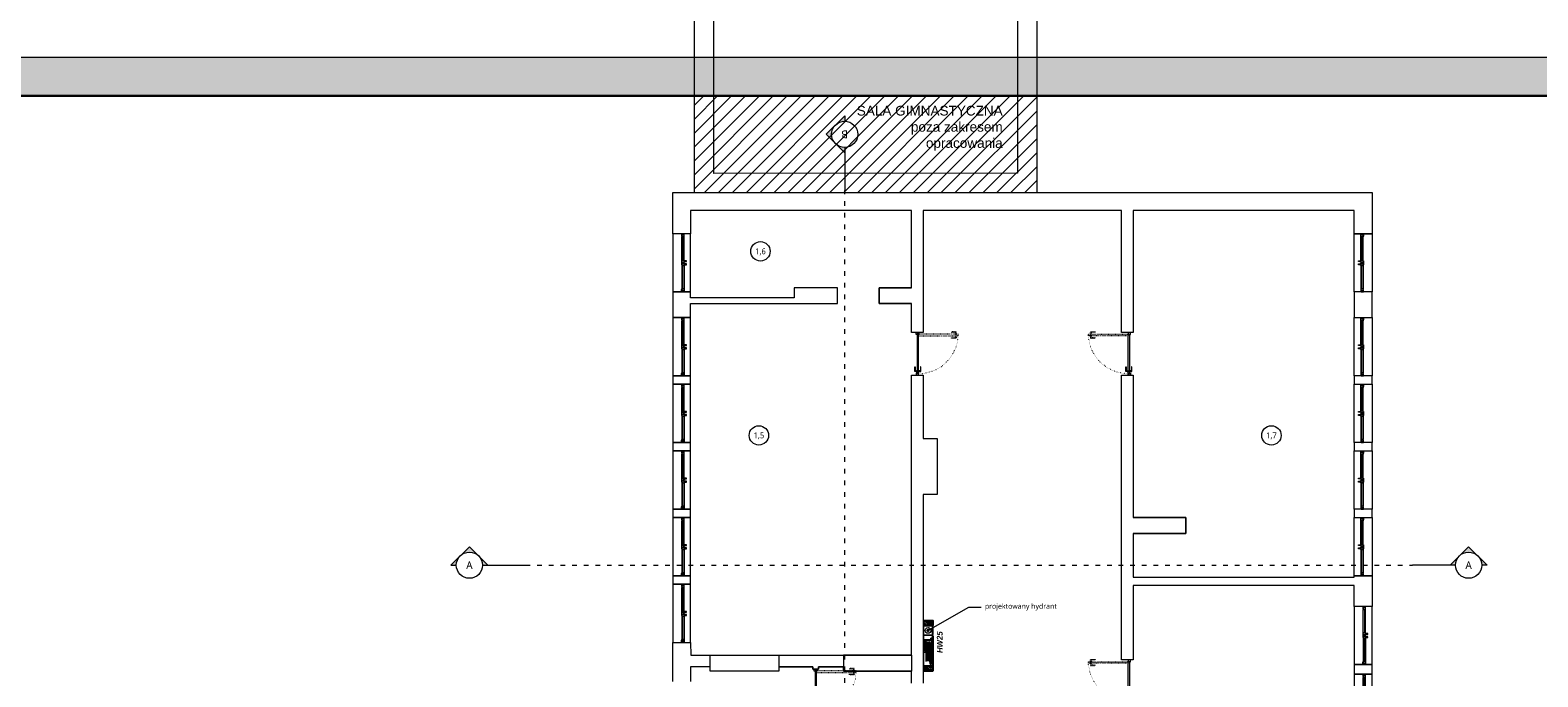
# Model space of a CAD drawing. Header units: millimetres. Extents: x 80301 to 146489, y -78581 to -28273.
# Tile 33 of 135: x 97584 to 101474, y -63934 to -62266. Entities that reach past the tile are written whole.
import ezdxf
from ezdxf import colors
from ezdxf.entities.mleader import LeaderData, LeaderLine
from ezdxf.enums import TextEntityAlignment as Align
from ezdxf.math import Vec2, Vec3

# ---------------------------------------------------------------- set-up
doc = ezdxf.new("R2010")
doc.units = ezdxf.units.MM
doc.linetypes.add('ACAD_ISO03W100', pattern=[30, 12, -18])
doc.linetypes.add('ACAD_ISO07W100', pattern=[3, 0, -3])
doc.layers.get('0').update_dxf_attribs({"lineweight": 0})
for name, color, linetype, lineweight, true_color in [('A-instalacje.ART', 7, 'Continuous', 30, 0xd60000), ('A-opis.ART', 7, 'Continuous', 0, 0x000000), ('A-przekrycieram.ART', 7, 'Continuous', 0, 0xffffff), ('A-wyposażenie.ART', 7, 'Continuous', 0, 0x000000), ('instalacje_arch', 7, 'Continuous', 30, 0xd60000), ('wypełnienie 2', 7, 'Continuous', 0, 0x363636)]:
    doc.layers.add(name, color=color, linetype=linetype, lineweight=lineweight, true_color=true_color)
for name, color, linetype, lineweight in [('A-opisram.ART', 250, 'Continuous', 0), ('OPIS', 4, 'Continuous', 9), ('opis..KF', 250, 'Continuous', 15), ('stolarka_arch', 250, 'Continuous', 5), ('ściana pro..KF', 222, 'Continuous', 30), ('ściany ist..KF', 61, 'Continuous', 5)]:
    doc.layers.add(name, color=color, linetype=linetype, lineweight=lineweight)
doc.layers.add('A-pomocram.ART', color=254, linetype='Continuous', lineweight=0, plot=False)
doc.styles.add('ARCH', font='segoeuil.ttf')
doc.styles.get("Standard").update_dxf_attribs({"font": 'arial.ttf'})

# ---------------------------------------------------------------- blocks, each defined once
blk = doc.blocks.new('*U648')
at = {"layer": 'stolarka_arch', "linetype": 'ACAD_ISO03W100', "lineweight": 0, "ltscale": 0.1}
for points in [[(3.5, 97), (-1.5, 97), (-1.5, 85), (-0.5, 85), (-0.5, 95), (3.5, 95)], [(3.5, 98), (3.5, 94), (4.5, 94), (4.5, 98)], [(4.5, 102), (4.5, 0), (8.5, 0), (8.5, 102)], [(9.5, 98), (9.5, 94), (8.5, 94), (8.5, 98)], [(9.5, 97), (14.5, 97), (14.5, 85), (13.5, 85), (13.5, 95), (9.5, 95)]]:
    blk.add_lwpolyline(points, close=True, dxfattribs=at)
at = {"layer": 'stolarka_arch'}
for points in [[(5, -4), (5, -6), (0, -6), (0, 0), (4, 0), (4, -4), (5, -4)], [(106, 0), (4, 0), (4, -4), (106, -4)], [(101, 1), (101, 6), (89, 6), (89, 5), (99, 5), (99, 1)], [(102, 1), (98, 1), (98, 0), (102, 0)], [(105, -4), (105, -6), (110, -6), (110, 0), (106, 0), (106, -4), (105, -4)], [(101, -5), (101, -10), (89, -10), (89, -9), (99, -9), (99, -5)], [(102, -5), (98, -5), (98, -4), (102, -4)]]:
    blk.add_lwpolyline(points, close=True, dxfattribs=at)
blk.add_circle((4, 0.5), 0.5, dxfattribs=at)
at = {"layer": 'stolarka_arch', "linetype": 'ACAD_ISO07W100', "lineweight": 0, "ltscale": 0.5}
blk.add_arc((4, 0), 102, 0, 89.6506, dxfattribs=at)
blk = doc.blocks.new('*U983')
at = {"layer": 'stolarka_arch', "lineweight": 0}
blk.add_lwpolyline([(0, 0), (150, 0), (150, -46), (0, -46)], close=True, dxfattribs=at)
at = {"layer": 'stolarka_arch'}
for points in [[(0, -22), (6, -22), (6, -23), (3, -23), (3, -28), (0, -28)], [(3, -23), (8, -23), (8, -29), (2, -29), (2, -28), (3, -28)], [(8, -26), (68, -26), (68, -23), (8, -23)], [(8, -26), (68, -26), (68, -29), (8, -29)], [(73, -23), (68, -23), (68, -29), (74, -29), (74, -28), (73, -28)], [(73, -30), (69, -30), (69, -29), (73, -29)], [(70, -22), (80, -22), (80, -23), (77, -23), (77, -28), (73, -28), (73, -23), (70, -23)], [(72, -35), (70, -35), (70, -30), (72, -30)], [(77, -23), (82, -23), (82, -29), (76, -29), (76, -28), (77, -28)], [(81, -30), (77, -30), (77, -29), (81, -29)], [(80, -35), (78, -35), (78, -30), (80, -30)], [(142, -26), (82, -26), (82, -23), (142, -23)], [(142, -26), (82, -26), (82, -29), (142, -29)], [(147, -23), (142, -23), (142, -29), (148, -29), (148, -28), (147, -28)], [(150, -22), (144, -22), (144, -23), (147, -23), (147, -28), (150, -28)]]:
    blk.add_lwpolyline(points, close=True, dxfattribs=at)
blk = doc.blocks.new('*U1024')
at = {"layer": 'stolarka_arch', "lineweight": 0}
blk.add_lwpolyline([(0, 0), (150, 0), (150, -45.9), (0, -45.9)], close=True, dxfattribs=at)
at = {"layer": 'stolarka_arch'}
for points in [[(0, -22), (6, -22), (6, -23), (3, -23), (3, -28), (0, -28)], [(3, -23), (8, -23), (8, -29), (2, -29), (2, -28), (3, -28)], [(8, -26), (68, -26), (68, -23), (8, -23)], [(8, -26), (68, -26), (68, -29), (8, -29)], [(73, -23), (68, -23), (68, -29), (74, -29), (74, -28), (73, -28)], [(73, -30), (69, -30), (69, -29), (73, -29)], [(70, -22), (80, -22), (80, -23), (77, -23), (77, -28), (73, -28), (73, -23), (70, -23)], [(72, -35), (70, -35), (70, -30), (72, -30)], [(77, -23), (82, -23), (82, -29), (76, -29), (76, -28), (77, -28)], [(81, -30), (77, -30), (77, -29), (81, -29)], [(80, -35), (78, -35), (78, -30), (80, -30)], [(142, -26), (82, -26), (82, -23), (142, -23)], [(142, -26), (82, -26), (82, -29), (142, -29)], [(147, -23), (142, -23), (142, -29), (148, -29), (148, -28), (147, -28)], [(150, -22), (144, -22), (144, -23), (147, -23), (147, -28), (150, -28)]]:
    blk.add_lwpolyline(points, close=True, dxfattribs=at)
blk = doc.blocks.new('*U1035')
at = {"layer": 'stolarka_arch', "lineweight": 0}
blk.add_lwpolyline([(0, 0), (150, 0), (150, -45.9), (0, -45.9)], close=True, dxfattribs=at)
at = {"layer": 'stolarka_arch'}
for points in [[(0, -22), (6, -22), (6, -23), (3, -23), (3, -28), (0, -28)], [(3, -23), (8, -23), (8, -29), (2, -29), (2, -28), (3, -28)], [(8, -26), (68, -26), (68, -23), (8, -23)], [(8, -26), (68, -26), (68, -29), (8, -29)], [(73, -23), (68, -23), (68, -29), (74, -29), (74, -28), (73, -28)], [(73, -30), (69, -30), (69, -29), (73, -29)], [(70, -22), (80, -22), (80, -23), (77, -23), (77, -28), (73, -28), (73, -23), (70, -23)], [(72, -35), (70, -35), (70, -30), (72, -30)], [(77, -23), (82, -23), (82, -29), (76, -29), (76, -28), (77, -28)], [(81, -30), (77, -30), (77, -29), (81, -29)], [(80, -35), (78, -35), (78, -30), (80, -30)], [(142, -26), (82, -26), (82, -23), (142, -23)], [(142, -26), (82, -26), (82, -29), (142, -29)], [(147, -23), (142, -23), (142, -29), (148, -29), (148, -28), (147, -28)], [(150, -22), (144, -22), (144, -23), (147, -23), (147, -28), (150, -28)]]:
    blk.add_lwpolyline(points, close=True, dxfattribs=at)
blk = doc.blocks.new('*U1439')
at = {"layer": 'OPIS', "lineweight": 20}
h = blk.add_hatch(color=256, dxfattribs=at)
h.dxf.hatch_style = 1
h.paths.add_polyline_path([(0, 33.8), (0, 47.7), (-23.9, 23.9, -0.198912)])
h.paths.add_polyline_path([(-47.7, 0), (-23.9, -23.9, -0.198912), (-33.8, 0, -0.198912), (-23.9, 23.9)])
h.paths.add_polyline_path([(-23.9, -23.9), (0, -47.7), (0, -33.8, -0.198912)])
h = blk.add_hatch(color=256, dxfattribs=at)
h.dxf.hatch_style = 1
h.paths.add_polyline_path([(-23.9, -2601.7), (0, -2625.6), (0, -2611.6, -0.198912)])
h.paths.add_polyline_path([(-23.9, -2601.7, -0.198912), (-33.8, -2577.9, -0.198912), (-23.9, -2554), (-47.7, -2577.9)])
h.paths.add_polyline_path([(0, -2544.1), (0, -2530.1), (-23.9, -2554, -0.198912)])
at = {"layer": 'OPIS', "linetype": 'ACAD_ISO03W100', "lineweight": 9}
blk.add_line((0, -2432.9), (0, -145), dxfattribs=at)
at = {"layer": 'OPIS', "lineweight": 20}
for points in [[(0, -33.8), (0, -47.7), (-47.7, 0), (0, 47.7), (0, 33.8)], [(0, -45), (0, -145)], [(0, -2532.9), (0, -2432.9)], [(0, -2544.1), (0, -2530.1), (-47.7, -2577.9), (0, -2625.6), (0, -2611.6)]]:
    blk.add_lwpolyline(points, dxfattribs=at)
for centre in [(0, 0), (0, -2577.9)]:
    blk.add_circle(centre, 33.8, dxfattribs=at)
at = {"layer": 'OPIS', "style": 'ARCH'}
for tag, p in [('P1', (0, 0)), ('P2', (0, -2577.9))]:
    blk.add_attdef(tag, text='', height=20, rotation=90, dxfattribs=at).set_placement(p, align=Align.MIDDLE_CENTER)
blk = doc.blocks.new('nr pom')
at = {"layer": 'opis..KF', "lineweight": 20}
blk.add_circle((0, 0), 25, dxfattribs=at)
at = {"layer": 'opis..KF', "style": 'ARCH'}
blk.add_attdef('00', text='', height=15, dxfattribs=at).set_placement((0, 0), align=Align.MIDDLE_CENTER)
blk = doc.blocks.new('*U1441')
at = {"layer": 'OPIS', "lineweight": 20}
h = blk.add_hatch(color=256, dxfattribs=at)
h.dxf.hatch_style = 1
h.paths.add_polyline_path([(0, 33.8), (0, 47.7), (-23.9, 23.9, -0.198912)])
h.paths.add_polyline_path([(-47.7, 0), (-23.9, -23.9, -0.198912), (-33.8, 0, -0.198912), (-23.9, 23.9)])
h.paths.add_polyline_path([(-23.9, -23.9), (0, -47.7), (0, -33.8, -0.198912)])
h = blk.add_hatch(color=256, dxfattribs=at)
h.dxf.hatch_style = 1
h.paths.add_polyline_path([(-23.9, -3803.7), (0, -3827.6), (0, -3813.6, -0.198912)])
h.paths.add_polyline_path([(-23.9, -3803.7, -0.198912), (-33.8, -3779.8, -0.198912), (-23.9, -3756), (-47.7, -3779.8)])
h.paths.add_polyline_path([(0, -3746.1), (0, -3732.1), (-23.9, -3756, -0.198912)])
at = {"layer": 'OPIS', "linetype": 'ACAD_ISO03W100', "lineweight": 9}
blk.add_line((0, -3634.8), (0, -145), dxfattribs=at)
at = {"layer": 'OPIS', "lineweight": 20}
for points in [[(0, -33.8), (0, -47.7), (-47.7, 0), (0, 47.7), (0, 33.8)], [(0, -45), (0, -145)], [(0, -3734.8), (0, -3634.8)], [(0, -3746.1), (0, -3732.1), (-47.7, -3779.8), (0, -3827.6), (0, -3813.6)]]:
    blk.add_lwpolyline(points, dxfattribs=at)
for centre in [(0, 0), (0, -3779.8)]:
    blk.add_circle(centre, 33.8, dxfattribs=at)
at = {"layer": 'OPIS', "style": 'ARCH'}
for tag, p in [('P1', (0, 0)), ('P2', (0, -3779.8))]:
    blk.add_attdef(tag, text='', height=20, rotation=180, dxfattribs=at).set_placement(p, align=Align.MIDDLE_CENTER)
blk = doc.blocks.new('*U1258')
at = {"layer": 'A-wyposażenie.ART'}
h = blk.add_hatch(color=160, dxfattribs=at)
h.dxf.hatch_style = 1
h.paths.add_polyline_path([(107, 0), (27, 0), (27, 1), (107, 1)])
h.paths.add_polyline_path([(-2, 0), (23, 0), (23, 1), (-2, 1)])
h.paths.add_polyline_path([(25.5, -24), (104, -24), (104, -1), (25.5, -1)], flags=16)
h.paths.add_polyline_path([(24.5, -1), (1, -1), (1, -24), (24.5, -24)], flags=16)
h.paths.add_polyline_path([(0, -25), (105, -25), (105, 0), (0, 0)])
at = {"layer": 'A-wyposażenie.ART', "color": 160}
for p, q in [((39.5, -1.5), (33.2, -1.5)), ((33.2, -1.5), (33.2, -5.5)), ((39.5, -5.5), (33.2, -5.5)), ((36.5, -22.1), (36.5, -5.5)), ((36.5, -22.1), (36.5, -5.5)), ((36.5, -22.1), (38.5, -20.1)), ((36.5, -22.1), (65, -22.1)), ((38.5, -20.1), (38.5, -5.5)), ((38.5, -20.1), (65, -20.1)), ((39.5, -1.5), (39.5, -5.5)), ((41.9, -3.6), (41.1, -3.1)), ((92.9, -3.1), (41.1, -3.1)), ((41.9, -18), (41.1, -18.4)), ((41.1, -18.4), (92.9, -18.4)), ((88.4, -3.6), (42, -3.6)), ((67, -17.9), (42, -17.9)), ((87.5, -6.2), (44.7, -7.9)), ((89.3, -8.6), (44.7, -10.4)), ((89.3, -11.1), (44.7, -12.9)), ((89.3, -13.6), (44.7, -15.4)), ((89.4, -16.1), (44.7, -17.9)), ((87.5, -3.6), (46.4, -6.1)), ((65, -18.5), (67, -18.5)), ((65, -18.5), (67, -18.5)), ((65, -18.9), (65, -20)), ((65, -20), (65, -20)), ((67, -17.9), (92, -17.9)), ((69, -18.5), (67, -18.5)), ((68.6, -18.5), (69, -18.5)), ((69, -18.9), (69, -20)), ((76.2, -3.6), (92, -3.6)), ((97.2, -4.4), (87.7, -6.2)), ((97.2, -6.9), (89.3, -8.6)), ((92.1, -3.6), (92.9, -3.1)), ((92.1, -18), (92.9, -18.4))]:
    blk.add_line(p, q, dxfattribs=at)
for points in [[(-2, 0), (23, 0), (23, 1), (-2, 1)], [(0, -25), (105, -25), (105, 0), (0, 0)], [(107, 0), (27, 0), (27, 1), (107, 1)], [(24.5, -1), (1, -1), (1, -24), (24.5, -24)], [(25.5, -24), (104, -24), (104, -1), (25.5, -1)]]:
    blk.add_lwpolyline(points, close=True, dxfattribs=at)
blk.add_circle((12.8, -12.5), 7.5, dxfattribs=at)
for centre, radius, start, end in [((42, -3.3), 0.3, 240, 270), ((42, -18.2), 0.3, 90, 120), ((44.7, -9.2), 1.25, 90, 270), ((44.7, -11.7), 1.25, 90, 270), ((44.7, -14.2), 1.25, 90, 270), ((44.7, -16.7), 1.25, 90, 270), ((46.4, -4.9), 1.25, 90, 270), ((46.4, -7.4), 1.25, 90, 204.8611), ((67, -21.1), 2.25, 150.1519, 29.8481), ((65, -18.6), 0.16, 90, 247.3402), ((64.9, -18.9), 0.1, 0, 67.3402), ((69, -18.6), 0.16, 292.6598, 90), ((69.1, -18.9), 0.1, 112.6598, 180), ((87.4, -4.9), 1.29, 271.7747, 88.3577), ((87.6, -16.6), 1.25, 270, 23.103), ((89.3, -9.9), 1.25, 270, 90), ((89.3, -12.4), 1.25, 270, 90), ((89.3, -14.9), 1.25, 270, 90), ((92, -3.3), 0.3, 270, 300), ((92, -18.2), 0.3, 60, 90), ((97.2, -5.7), 2.7, 221.3769, 160.9252), ((97.2, -5.7), 1.25, 270, 110.7696)]:
    blk.add_arc(centre, radius, start, end, dxfattribs=at)
blk = doc.blocks.new('_Dot')
at = {"color": 0, "linetype": 'ByBlock', "lineweight": -2}
blk.add_line((-0.5, 0), (-1, 0), dxfattribs=at)
at = {"color": 0, "linetype": 'ByBlock', "const_width": 0.5}
blk.add_lwpolyline([(-0.25, 0, 1), (0.25, 0, 1)], format="xyb", close=True, dxfattribs=at)
blk = doc.blocks.new('*U1234')
at = {"layer": 'A-przekrycieram.ART'}
h = blk.add_hatch(color=256, dxfattribs=at)
h.dxf.hatch_style = 1
h.paths.add_polyline_path([(0, 4200), (8500, 4200), (8500, 0), (0, 0)])
h.paths.add_polyline_path([(200, 4100), (8400, 4100), (8400, 100), (200, 100)], flags=16)
at = {"layer": 'A-opisram.ART', "lineweight": 30}
blk.add_lwpolyline([(200, 4100), (8400, 4100), (8400, 100), (200, 100)], close=True, dxfattribs=at)
at = {"layer": 'A-pomocram.ART'}
blk.add_lwpolyline([(0, 4200), (8500, 4200), (8500, 0), (0, 0)], close=True, dxfattribs=at)

msp = doc.modelspace()

# ---------------------------------------------------------------- hatches: boundary and pattern name
at = {"layer": 'wypełnienie 2', "linetype": 'ByBlock', "transparency": 33554595}
h = msp.add_hatch(dxfattribs=at)
h.set_pattern_fill('ANSI31', color=256, scale=8)
h.set_pattern_definition([(45, (13547.343, -9e-10), (-17.960512, 17.960512), [])])
h.paths.add_polyline_path([(99297.95, -62684.99), (100180.95, -62684.99), (100180.95, -62435.84), (99297.95, -62435.84)])
h = msp.add_hatch(dxfattribs=at)
h.set_pattern_fill('ANSI31', color=256, angle=90)
h.set_pattern_definition([(135, (34946.9593, -162254.62), (-2.24506403, -2.24506403), [])])
h.paths.add_polyline_path([(99887.95, -63789.49), (99887.95, -63801.49), (99912.95, -63801.49), (99912.95, -63789.49)])
h.paths.add_polyline_path([(99887.95, -63906.49), (99887.95, -63918.49), (99912.95, -63918.49), (99912.95, -63906.49)])

# ---------------------------------------------------------------- linework, layer by layer
at = {"layer": 'ściana pro..KF', "linetype": 'ByBlock'}
for points in [[(99887.95, -63801.49), (99912.95, -63801.49), (99912.95, -63789.49), (99887.95, -63789.49)], [(99887.95, -63906.49), (99912.95, -63906.49), (99912.95, -63918.49), (99887.95, -63918.49)]]:
    msp.add_lwpolyline(points, dxfattribs=at)
at = {"layer": 'ściany ist..KF', "linetype": 'ByBlock'}
msp.add_line((99288.01, -63878.49), (99858.45, -63878.49), dxfattribs=at)
for points in [[(99297.95, -62684.99), (99297.95, -59804.99), (101280.95, -59804.99), (101280.95, -62231.99), (100180.95, -62231.99), (100180.95, -62684.99), (99297.95, -62685.76)], [(99241.95, -62684.99), (101045.95, -62684.99), (101045.95, -62791.07), (100999.95, -62791.07), (100999.95, -62730.99), (100429.95, -62730.99), (100429.95, -63045.78), (100399.95, -63045.78), (100399.95, -62730.99), (99887.95, -62730.99), (99887.95, -63045.78), (99857.95, -63045.78), (99857.95, -62971.49), (99773.95, -62971.49), (99773.95, -62930.99), (99857.95, -62930.99), (99857.95, -62730.99), (99287.95, -62730.99), (99287.95, -62791.07), (99241.95, -62791.07), (99241.95, -62684.99)], [(99287.95, -62941.07), (99241.95, -62941.07), (99241.95, -63007.57), (99287.95, -63007.57), (99287.95, -62971.49), (99666.95, -62971.49), (99666.95, -62930.99), (99554.95, -62930.99), (99554.95, -62956.49), (99287.95, -62956.49), (99287.95, -62941.07)], [(99554.95, -62971.49), (99666.95, -62971.49), (99666.95, -62930.99), (99554.95, -62930.99), (99554.95, -62956.49)], [(99857.95, -62930.99), (99857.95, -62930.99), (99773.95, -62930.99), (99773.95, -62971.49), (99857.95, -62971.49)], [(99241.95, -63845.4), (99287.95, -63845.4), (99288.01, -63878.49), (99858.45, -63878.49), (99857.95, -63878.49), (99857.95, -63155.78), (99887.95, -63155.78), (99887.95, -63318.99), (99923.95, -63318.99), (99923.95, -63463.99), (99887.95, -63463.99), (99887.95, -63950.23)], [(100999.95, -63673.44), (101045.95, -63673.44), (101045.95, -63752.54), (100999.95, -63752.54), (100999.95, -63698.49), (100429.95, -63698.49), (100429.95, -63890.48), (100399.95, -63890.48), (100399.95, -63155.59), (100429.95, -63155.59), (100429.95, -63522.99), (100565.45, -63522.99), (100565.45, -63564.49), (100429.95, -63564.49), (100429.95, -63677.07), (100999.95, -63677.07), (100999.95, -63673.44)], [(99887.95, -63318.99), (99923.95, -63318.99), (99923.95, -63463.99), (99887.95, -63463.99)], [(100429.95, -63564.49), (100565.45, -63564.49), (100565.45, -63522.99), (100429.95, -63522.99)], [(99241.95, -63945.99), (99241.95, -63845.4)], [(99857.95, -63950.23), (99857.95, -63918.99), (99682.45, -63918.99), (99682.45, -63908.49), (99617.95, -63908.49), (99617.95, -63913.99), (99602.95, -63913.99), (99602.95, -63908.49), (99515.45, -63908.49), (99515.45, -63918.99), (99338.45, -63918.99), (99338.45, -63908.49), (99287.95, -63908.49), (99287.95, -63945.99)], [(99515.45, -63908.49), (99602.95, -63908.49), (99602.95, -63913.99), (99617.95, -63913.99), (99617.95, -63908.49), (99682.45, -63908.49)]]:
    msp.add_lwpolyline(points, dxfattribs=at)
for points in [[(99347.95, -62635.72), (99347.95, -59854.99), (101230.95, -59854.99), (101230.95, -62181.99), (100130.95, -62181.99), (100130.95, -62635.04)], [(100999.95, -63007.57), (101045.95, -63007.57), (101045.95, -62941.07), (100999.95, -62941.07)], [(99241.95, -63179.53), (99287.95, -63179.53), (99287.95, -63157.57), (99241.95, -63157.57)], [(100999.95, -63179.53), (101045.95, -63179.53), (101045.95, -63157.57), (100999.95, -63157.57)], [(99241.95, -63351.49), (99287.95, -63351.49), (99287.95, -63329.53), (99241.95, -63329.53)], [(100999.95, -63351.49), (101045.95, -63351.49), (101045.95, -63329.53), (100999.95, -63329.53)], [(99241.95, -63523.44), (99287.95, -63523.44), (99287.95, -63501.49), (99241.95, -63501.49)], [(100999.95, -63523.44), (101045.95, -63523.44), (101045.95, -63501.49), (100999.95, -63501.49)], [(99241.95, -63695.4), (99287.95, -63695.4), (99287.95, -63673.44), (99241.95, -63673.44)], [(99338.45, -63878.49), (99515.45, -63878.49), (99515.45, -63918.99), (99338.45, -63918.99)], [(99682.45, -63918.99), (99858.45, -63918.99), (99858.45, -63878.49), (99682.45, -63878.49)], [(100999.95, -63927.54), (101045.95, -63927.54), (101045.95, -63902.54), (100999.95, -63902.54)]]:
    msp.add_lwpolyline(points, close=True, dxfattribs=at)

# ---------------------------------------------------------------- block references
msp.add_blockref('*U1234', (94231.99, -66535.84))
at = {"layer": 'A-instalacje.ART', "rotation": 270}
msp.add_blockref('*U1258', (99912.95, -63801.49), dxfattribs=at)
at = {"layer": 'instalacje_arch'}
msp.add_blockref('*U1441', (99685.31, -62534.67), dxfattribs=at).add_auto_attribs({'P2': 'B', 'P1': 'B'})
at = {"layer": 'instalacje_arch', "color": 30, "true_color": 0xf26722, "rotation": 270}
msp.add_blockref('*U1439', (101295.06, -63646.05), dxfattribs=at).add_auto_attribs({'P2': 'A', 'P1': 'A'})
at = {"layer": 'opis..KF', "color": 30}
for p, values in [((99468.02, -62836.49), {'00': '1,6'}), ((99463.96, -63311.23), {'00': '1,5'}), ((100786.3, -63311.23), {'00': '1,7'})]:
    msp.add_blockref('nr pom', p, dxfattribs=at).add_auto_attribs(values)
at = {"layer": 'stolarka_arch', "xscale": -1, "rotation": 90}
for name, p in [('*U983', (99241.95, -62791.07)), ('*U983', (99241.95, -63007.57)), ('*U648', (100416.47, -63045.78)), ('*U983', (99241.95, -63179.53)), ('*U983', (99241.95, -63351.49)), ('*U983', (99241.95, -63523.44)), ('*U1024', (99242.01, -63695.4)), ('*U1035', (101000.05, -63752.54)), ('*U648', (100416.47, -63890.48)), ('*U983', (100999.95, -63927.54))]:
    msp.add_blockref(name, p, dxfattribs=at)
at = {"layer": 'stolarka_arch', "rotation": 270}
for name, p in [('*U983', (101045.95, -62791.07)), ('*U983', (101045.95, -63007.57)), ('*U648', (99876.04, -63045.78)), ('*U983', (101045.95, -63179.53)), ('*U983', (101045.95, -63351.49)), ('*U983', (101045.95, -63523.44))]:
    msp.add_blockref(name, p, dxfattribs=at)
at = {"layer": 'stolarka_arch', "color": 5, "rotation": 270}
msp.add_blockref('*U648', (99612.96, -63913.99), dxfattribs=at)

# ---------------------------------------------------------------- texts
at = {"insert": (100092.96, -62461.21), "char_height": 25, "attachment_point": 3}
msp.add_mtext_dynamic_manual_height_columns('SALA GIMNASTYCZNA\\Ppoza zakresem opracowania', width=406.668, gutter_width=12.5, heights=[0], dxfattribs=at)
at = {"layer": 'A-opis.ART', "color": 150, "insert": (99930.77, -63844.68), "char_height": 15, "width": 81.4689, "attachment_point": 5, "rotation": 90, "style": 'ARCH'}
msp.add_mtext('{\\fCentury Gothic|b1|i1|c238|p34;\\C5;HW25}', dxfattribs=at)

# ---------------------------------------------------------------- leaders
at = {"layer": 'opis..KF', "lineweight": 9}
ml = msp.add_multileader_mtext('Standard', dxfattribs=at)
ml.set_content('projektowany hydrant', color=256, style='ARCH')
ml.set_leader_properties(color=256, linetype='ByLayer', lineweight=-1)
ml.set_arrow_properties(name='DOT')
ml.build(insert=Vec2(0, 0))
ml.multileader.update_dxf_attribs({"dogleg_length": 31.74, "arrow_head_size": 8.39})
ctx = ml.context
ctx.base_point, ctx.char_height, ctx.arrow_head_size, ctx.landing_gap_size, ctx.plane_origin = Vec3(100037.12, -63753.99), 13.4164, 8.39, 10.06, Vec3(101358, -63845.07)
notes = []
notes.append((ctx, [(0, (1, 1, 0), (100005.38, -63753.99), (1, 0), 31.74, [(0, [(99900.45, -63814.24)], 0, [])])]))
ctx.mtext.insert, ctx.mtext.flow_direction = Vec3(100047.19, -63745.03), 5
for ctx, leaders in notes:
    for number, flags, end, landing, length, lines in leaders:
        leader = LeaderData()
        leader.index, (leader.has_last_leader_line, leader.has_dogleg_vector, leader.attachment_direction) = number, flags
        leader.last_leader_point, leader.dogleg_vector, leader.dogleg_length = Vec3(end), Vec3(landing), length
        for number, points, colour, breaks in lines:
            line = LeaderLine()
            line.index, line.vertices, line.color, line.breaks = number, Vec3.list(points), colors.encode_raw_color(colour), breaks
            leader.lines.append(line)
        ctx.leaders.append(leader)

doc.saveas('drawing.dxf')
